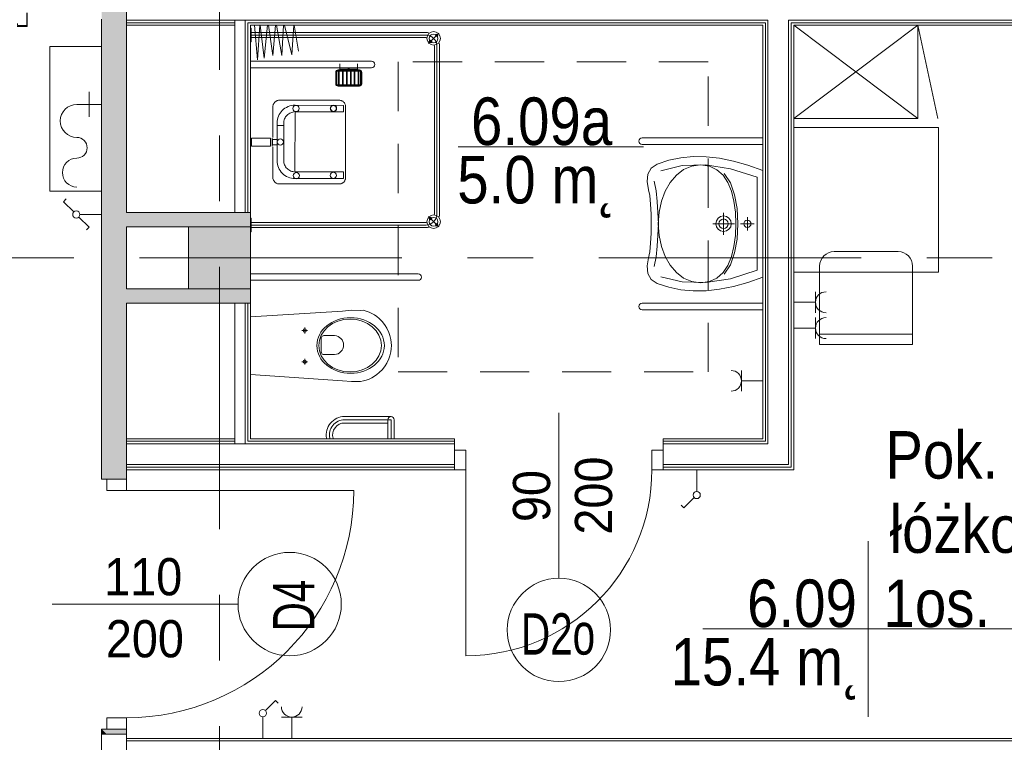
# Model space of a CAD drawing. Header units: centimetres. Extents: x -2424 to 1783, y 5 to 2907.
# Tile 52 of 94: x 491 to 967, y 654 to 1004. Entities that reach past the tile are written whole.
import ezdxf

# ---------------------------------------------------------------- set-up
doc = ezdxf.new("R2010")
doc.units = ezdxf.units.CM
doc.linetypes.add('Oś', pattern=[222.25, 127, -31.75, 31.75, -31.75])
doc.linetypes.add('Ponad', pattern=[39.688, 23.813, -15.875])
for name, color, linetype, lineweight in [('A-ANNO-NOTE', 131, 'Continuous', 9), ('A-AREA-IDEN', 2, 'Continuous', 13), ('A-DETL-GENF', 92, 'Continuous', 13), ('A-DETL-MEDM', 33, 'Continuous', 13), ('A-DOOR', 31, 'Continuous', 13), ('A-FLOR-OVHD', 1, 'Ponad', 9), ('A-WALL', 113, 'Continuous', 13), ('A-WALL-FNSH', 113, 'Continuous', 13), ('E-ELEC-EQPM', 71, 'Continuous', 9), ('I-FURN', 30, 'Continuous', 9), ('P-SANR-FIXT', 6, 'Continuous', 9), ('S-COLS', 52, 'Continuous', 13), ('S-GRID', 1, 'Continuous', 13)]:
    doc.layers.add(name, color=color, linetype=linetype, lineweight=lineweight)
doc.layers.add('A-WALL-PATT', color=111, linetype='Continuous', lineweight=13, plot=False)
doc.styles.add('Arial', font='arial.ttf', dxfattribs={"width": 0.9, "height": 18})
doc.styles.add('Arial_1', font='arial.ttf', dxfattribs={"width": 0.7, "height": 20})
doc.styles.add('Arial_10', font='arial.ttf', dxfattribs={"width": 0.85, "height": 23})

msp = doc.modelspace()

# ---------------------------------------------------------------- hatches: boundary and pattern name
at = {"layer": 'S-COLS', "lineweight": 9}
msp.add_hatch(color=251, dxfattribs=at).paths.add_polyline_path([(602.38, 873.33), (602.38, 903.33), (572.38, 903.33), (572.38, 873.33)], flags=0)

# ---------------------------------------------------------------- linework, layer by layer
at = {"layer": 'A-ANNO-NOTE', "color": 251, "lineweight": 9}
for p, q in [((751.68, 813.33), (751.68, 733.33)), ((751.68, 813.33), (751.68, 733.33)), ((506.38, 720.83), (596.38, 720.83)), ((506.38, 720.83), (596.38, 720.83))]:
    msp.add_line(p, q, dxfattribs=at)
for centre in [(621.38, 720.83), (751.68, 708.33)]:
    msp.add_circle(centre, 25, dxfattribs=at)
at = {"layer": 'A-AREA-IDEN', "color": 251, "lineweight": 9}
for p, q in [((792.66, 942.03), (702.91, 942.03)), ((901.33, 751.33), (901.33, 708.83)), ((911.09, 708.83), (821.33, 708.83)), ((821.33, 708.83), (991.33, 708.83)), ((901.33, 708.83), (901.33, 666.33))]:
    msp.add_line(p, q, dxfattribs=at)
at = {"layer": 'A-DETL-GENF', "color": 251, "lineweight": 9}
for p, q in [((494.17, 1001.23), (494.17, 1006.84)), ((494.38, 1001.18), (494.38, 1006.84)), ((494.38, 1000.33), (494.38, 1001.71)), ((489.53, 1000.18), (494.23, 1000.18)), ((706.68, 795.33), (701.18, 795.33)), ((701.18, 795.33), (701.18, 785.83)), ((706.68, 785.83), (706.68, 795.33)), ((802.18, 795.33), (796.68, 795.33)), ((796.68, 795.33), (796.68, 785.83)), ((802.18, 785.83), (802.18, 795.33)), ((701.18, 785.83), (706.68, 785.83)), ((796.68, 785.83), (802.18, 785.83)), ((532.88, 781.33), (542.38, 781.33)), ((532.88, 775.83), (532.88, 781.33)), ((542.38, 781.33), (542.38, 775.83)), ((542.38, 775.83), (532.88, 775.83)), ((532.88, 665.83), (542.38, 665.83)), ((532.88, 660.33), (532.88, 665.83)), ((542.38, 665.83), (542.38, 660.33)), ((542.38, 660.33), (532.88, 660.33))]:
    msp.add_line(p, q, dxfattribs=at)
at = {"layer": 'A-DETL-GENF', "color": 251, "lineweight": 9, "flags": 128}
msp.add_lwpolyline([(489.59, 1001.71), (489.59, 1000.76), (494.17, 1000.76), (494.17, 1001.71)], dxfattribs=at)
at = {"layer": 'A-DETL-GENF', "color": 251, "lineweight": 9}
msp.add_arc((494.23, 1000.33), 0.15, 270, 0, dxfattribs=at)
at = {"layer": 'A-DETL-MEDM', "color": 251, "lineweight": 9}
for p, q in [((701.18, 785.83), (701.18, 795.33)), ((701.18, 795.33), (706.68, 795.33)), ((706.68, 795.33), (706.68, 785.83)), ((796.68, 795.33), (796.68, 785.83)), ((802.18, 795.33), (796.68, 795.33)), ((802.18, 785.83), (802.18, 795.33)), ((706.68, 785.83), (701.18, 785.83)), ((796.68, 785.83), (802.18, 785.83)), ((542.38, 781.33), (532.88, 781.33)), ((532.88, 781.33), (532.88, 775.83)), ((542.38, 775.83), (542.38, 781.33)), ((532.88, 775.83), (542.38, 775.83)), ((532.88, 665.83), (542.38, 665.83)), ((532.88, 660.33), (532.88, 665.83)), ((542.38, 665.83), (542.38, 660.33)), ((542.38, 660.33), (532.88, 660.33))]:
    msp.add_line(p, q, dxfattribs=at)
at = {"layer": 'A-DOOR', "color": 251, "lineweight": 9}
for p, q in [((706.68, 785.83), (706.68, 695.83)), ((542.38, 775.83), (652.38, 775.83))]:
    msp.add_line(p, q, dxfattribs=at)
for centre, radius in [((706.68, 785.83), 90), ((542.38, 775.83), 110)]:
    msp.add_arc(centre, radius, 270, 0, dxfattribs=at)
at = {"layer": 'A-FLOR-OVHD', "color": 251, "lineweight": 9}
for p, q in [((823.87, 983.15), (673.87, 983.15)), ((673.87, 983.15), (673.87, 833.15)), ((823.87, 833.15), (823.87, 983.15)), ((673.87, 833.15), (823.87, 833.15))]:
    msp.add_line(p, q, dxfattribs=at)
at = {"layer": 'A-WALL', "color": 251, "lineweight": 9}
for p, q in [((542.38, 1013.33), (542.38, 1003.33)), ((530.38, 1003.78), (530.38, 781.33)), ((542.38, 1003.33), (542.38, 1000.83)), ((542.38, 1003.33), (594.88, 1003.33)), ((542.38, 1002.08), (594.88, 1002.08)), ((542.38, 910.33), (542.38, 1000.83)), ((594.88, 1003.33), (599.88, 1003.33)), ((594.88, 1003.33), (594.88, 910.33)), ((599.88, 1003.33), (852.88, 1003.33)), ((599.88, 910.33), (599.88, 1003.33)), ((601.13, 1002.08), (851.63, 1002.08)), ((601.13, 910.33), (601.13, 1002.08)), ((851.63, 1002.08), (851.63, 799.58)), ((852.88, 1003.33), (852.88, 798.33)), ((862.88, 1003.33), (862.88, 788.33)), ((862.88, 1003.33), (1203.38, 1003.33)), ((864.13, 1002.08), (864.13, 787.08)), ((864.13, 1002.08), (1203.38, 1002.08)), ((594.88, 910.33), (542.38, 910.33)), ((594.88, 910.33), (599.88, 910.33)), ((602.38, 903.33), (602.38, 910.33)), ((542.38, 873.33), (542.38, 903.33)), ((542.38, 903.33), (572.38, 903.33)), ((572.38, 873.33), (542.38, 873.33)), ((602.38, 866.33), (602.38, 873.33)), ((542.38, 781.33), (542.38, 866.33)), ((542.38, 866.33), (594.88, 866.33)), ((599.88, 866.33), (594.88, 866.33)), ((594.88, 866.33), (594.88, 798.33)), ((599.88, 866.33), (599.88, 798.33)), ((601.13, 866.33), (601.13, 799.58)), ((542.38, 799.58), (594.88, 799.58)), ((542.38, 798.33), (542.38, 788.33)), ((542.38, 798.33), (594.88, 798.33)), ((594.88, 798.33), (599.88, 798.33)), ((599.88, 798.33), (701.18, 798.33)), ((601.13, 799.58), (701.18, 799.58)), ((701.18, 795.33), (701.18, 798.33)), ((802.18, 799.58), (851.63, 799.58)), ((802.18, 798.33), (802.18, 795.33)), ((802.18, 798.33), (852.88, 798.33)), ((542.38, 788.33), (701.18, 788.33)), ((542.38, 787.08), (701.18, 787.08)), ((802.18, 788.33), (862.88, 788.33)), ((802.18, 787.08), (864.13, 787.08)), ((530.38, 781.33), (532.88, 781.33)), ((532.88, 660.33), (530.38, 660.33)), ((530.38, 660.33), (530.38, 657.83)), ((530.38, 657.83), (542.38, 657.83)), ((530.38, 657.83), (530.38, 566.83)), ((542.38, 657.83), (542.38, 660.33)), ((542.38, 566.83), (542.38, 657.83)), ((1203.38, 654.58), (542.38, 654.58))]:
    msp.add_line(p, q, dxfattribs=at)
at = {"layer": 'A-WALL-FNSH', "color": 251, "lineweight": 9}
for p, q in [((542.38, 1000.83), (594.88, 1000.83)), ((602.38, 1000.83), (850.38, 1000.83)), ((602.38, 910.33), (602.38, 1000.83)), ((850.38, 1000.83), (850.38, 800.83)), ((865.38, 785.83), (865.38, 1000.83)), ((865.38, 1000.83), (1203.38, 1000.83)), ((599.88, 910.33), (602.38, 910.33)), ((602.38, 866.33), (599.88, 866.33)), ((602.38, 800.83), (602.38, 866.33)), ((594.88, 800.83), (542.38, 800.83)), ((701.18, 800.83), (602.38, 800.83)), ((701.18, 798.33), (701.18, 800.83)), ((850.38, 800.83), (802.18, 800.83)), ((802.18, 800.83), (802.18, 798.33)), ((542.38, 785.83), (701.18, 785.83)), ((802.18, 785.83), (865.38, 785.83)), ((1203.38, 655.83), (542.38, 655.83))]:
    msp.add_line(p, q, dxfattribs=at)
at = {"layer": 'A-WALL-PATT', "color": 251, "linetype": 'Continuous', "lineweight": 9, "extrusion": (0, 0, -1)}
for points in [[(-532.88, 781.33), (-530.38, 1102.83), (-530.38, 781.33)], [(-530.38, 1102.83), (-532.88, 781.33), (-542.38, 1102.83)], [(-542.38, 1102.83), (-532.88, 781.33), (-542.38, 781.33)], [(-572.38, 903.33), (-542.38, 910.33), (-542.38, 903.33)], [(-542.38, 910.33), (-572.38, 903.33), (-602.38, 910.33)], [(-602.38, 910.33), (-572.38, 903.33), (-602.38, 903.33)], [(-572.38, 866.33), (-542.38, 873.33), (-542.38, 866.33)], [(-542.38, 873.33), (-572.38, 866.33), (-602.38, 873.33)], [(-602.38, 873.33), (-572.38, 866.33), (-602.38, 866.33)], [(-532.88, 657.83), (-530.38, 660.33), (-530.38, 657.83)], [(-530.38, 660.33), (-532.88, 657.83), (-542.38, 660.33)], [(-542.38, 660.33), (-532.88, 657.83), (-542.38, 657.83)]]:
    msp.add_solid(points, dxfattribs=at)
at = {"layer": 'E-ELEC-EQPM', "color": 251, "lineweight": 9}
for p, q in [((511.95, 915.51), (513.26, 916.82)), ((516.89, 910.56), (511.95, 915.51)), ((519.36, 908.09), (524.31, 903.15)), ((519.88, 909.33), (530.38, 909.33)), ((524.31, 903.15), (523, 901.83)), ((875.88, 871.91), (875.88, 861.75)), ((875.88, 866.83), (865.38, 866.83)), ((875.88, 859.41), (875.88, 849.25)), ((875.88, 854.33), (865.38, 854.33)), ((840.04, 833.83), (840.04, 823.83)), ((840.04, 828.83), (850.38, 828.83)), ((818.38, 775.33), (818.38, 785.83)), ((817.14, 772.34), (812.2, 767.4)), ((812.2, 767.4), (810.89, 768.71)), ((609.61, 669.31), (614.56, 674.25)), ((614.56, 674.25), (615.87, 672.94)), ((608.38, 666.33), (608.38, 655.83)), ((627.38, 666.16), (617.38, 666.16)), ((622.38, 666.16), (622.38, 655.83))]:
    msp.add_line(p, q, dxfattribs=at)
for centre in [(518.13, 909.33), (818.38, 773.58), (608.38, 668.07)]:
    msp.add_circle(centre, 1.75, dxfattribs=at)
for centre, radius, start, end in [((880.96, 866.83), 5.08, 90, 270), ((880.96, 854.33), 5.08, 90, 270), ((835.04, 828.83), 5, 270, 90), ((622.38, 671.16), 5, 180, 0)]:
    msp.add_arc(centre, radius, start, end, dxfattribs=at)
at = {"layer": 'I-FURN', "color": 251, "lineweight": 9}
for p, q in [((865.38, 955.83), (925.38, 1000.83)), ((925.38, 955.83), (865.38, 1000.83)), ((925.38, 1000.83), (935.09, 955.83)), ((925.38, 1000.83), (925.38, 955.83)), ((925.38, 955.83), (865.38, 955.83)), ((865.38, 951.33), (935.38, 951.33)), ((935.38, 951.33), (935.38, 881.33)), ((884.88, 891.33), (915.88, 891.33)), ((877.88, 846.33), (877.88, 884.33)), ((922.88, 884.33), (922.88, 846.33)), ((935.38, 881.33), (865.38, 881.33)), ((922.88, 851.33), (877.88, 851.33)), ((922.88, 846.33), (877.88, 846.33))]:
    msp.add_line(p, q, dxfattribs=at)
for centre, start, end in [((884.88, 884.33), 90, 180), ((915.88, 884.33), 0, 90)]:
    msp.add_arc(centre, 7, start, end, dxfattribs=at)
at = {"layer": 'P-SANR-FIXT', "color": 251, "lineweight": 9}
for p, q in [((604.3, 1000.84), (605.77, 984.2)), ((605.77, 984.2), (606.97, 1000.85)), ((607.16, 1000.83), (609.09, 984.96)), ((609.09, 984.96), (610.7, 1000.83)), ((611.12, 1000.83), (613.18, 986.24)), ((613.18, 986.24), (614.5, 1000.83)), ((615.09, 1000.83), (617.52, 986.24)), ((617.52, 986.24), (618.45, 1000.83)), ((618.9, 1000.83), (622.37, 986.5)), ((622.37, 986.5), (623.33, 1000.83)), ((623.56, 1000.83), (625.69, 988.28)), ((602.68, 999.38), (602.38, 999.38)), ((602.38, 996.13), (687.18, 996.13)), ((602.68, 992.88), (602.68, 999.38)), ((602.68, 997.38), (687.18, 997.38)), ((688.63, 992.08), (693.51, 996.96)), ((602.38, 992.88), (602.68, 992.88)), ((602.68, 994.88), (687.18, 994.88)), ((505.38, 990.58), (505.38, 920.58)), ((530.38, 990.58), (505.38, 990.58)), ((505.38, 990.58), (530.38, 990.58)), ((505.38, 920.58), (505.38, 990.58)), ((691.43, 909.72), (691.43, 990.63)), ((692.68, 990.63), (692.68, 909.72)), ((693.93, 909.72), (693.93, 990.63)), ((602.58, 983.43), (660.98, 983.43)), ((645.73, 979.24), (645.73, 982.24)), ((654.23, 979.24), (654.23, 982.24)), ((660.98, 980.23), (602.58, 980.23)), ((643.68, 978.14), (643.68, 972.54)), ((643.98, 978.14), (643.98, 972.54)), ((644.28, 978.14), (644.28, 972.54)), ((655.18, 979.24), (644.78, 979.24)), ((655.18, 978.94), (644.78, 978.94)), ((655.18, 978.64), (644.78, 978.64)), ((645.08, 978.64), (645.08, 972.04)), ((645.38, 978.64), (645.38, 972.04)), ((654.23, 979.64), (645.73, 979.64)), ((654.23, 979.44), (645.73, 979.44)), ((646.98, 978.64), (646.98, 972.04)), ((647.28, 978.64), (647.28, 972.04)), ((648.88, 978.64), (648.88, 972.04)), ((649.18, 978.64), (649.18, 972.04)), ((650.78, 978.64), (650.78, 972.04)), ((651.08, 978.64), (651.08, 972.04)), ((652.68, 978.64), (652.68, 972.04)), ((652.98, 978.64), (652.98, 972.04)), ((654.58, 978.64), (654.58, 972.04)), ((654.88, 978.64), (654.88, 972.04)), ((655.68, 972.54), (655.68, 978.14)), ((655.98, 972.54), (655.98, 978.14)), ((656.28, 972.54), (656.28, 978.14)), ((524.38, 962.58), (524.38, 968.58)), ((644.78, 972.04), (655.18, 972.04)), ((644.78, 971.74), (655.18, 971.74)), ((644.78, 971.44), (655.18, 971.44)), ((613.4, 962.48), (613.51, 962.74)), ((613.51, 962.74), (613.65, 963)), ((613.65, 963), (613.81, 963.24)), ((613.81, 963.24), (613.99, 963.46)), ((613.99, 963.46), (614.18, 963.68)), ((614.18, 963.68), (614.4, 963.87)), ((614.4, 963.87), (614.63, 964.05)), ((614.63, 964.05), (614.87, 964.21)), ((614.87, 964.21), (615.13, 964.34)), ((615.13, 964.34), (615.39, 964.44)), ((615.39, 964.44), (615.65, 964.52)), ((615.65, 964.52), (615.93, 964.57)), ((615.93, 964.57), (645.46, 964.57)), ((645.46, 964.57), (645.74, 964.57)), ((645.74, 964.57), (646.02, 964.52)), ((646.02, 964.52), (646.29, 964.45)), ((646.29, 964.45), (646.55, 964.35)), ((646.55, 964.35), (646.81, 964.22)), ((646.81, 964.22), (647.05, 964.07)), ((647.05, 964.07), (647.28, 963.9)), ((647.28, 963.9), (647.49, 963.71)), ((647.49, 963.71), (647.69, 963.5)), ((647.69, 963.5), (647.86, 963.27)), ((647.86, 963.27), (648.02, 963.03)), ((648.02, 963.03), (648.15, 962.78)), ((648.15, 962.78), (648.26, 962.51)), ((530.38, 962.58), (518.38, 962.58)), ((524.38, 962.58), (524.38, 956.58)), ((613.25, 961.67), (613.27, 961.94)), ((613.25, 946.51), (613.25, 961.67)), ((613.27, 961.94), (613.32, 962.22)), ((613.32, 962.22), (613.4, 962.48)), ((616.76, 958.35), (616.32, 957.64)), ((617.26, 959.02), (616.76, 958.35)), ((617.82, 959.64), (617.26, 959.02)), ((618.44, 960.2), (617.82, 959.64)), ((619.11, 960.71), (618.44, 960.2)), ((619.83, 961.14), (619.11, 960.71)), ((620.59, 961.51), (619.83, 961.14)), ((620.51, 957.7), (620.94, 958.02)), ((621.39, 961.8), (620.59, 961.51)), ((620.94, 958.02), (621.4, 958.3)), ((622.22, 962.02), (621.39, 961.8)), ((621.4, 958.3), (621.88, 958.53)), ((621.88, 958.53), (622.39, 958.72)), ((623.09, 962.15), (622.22, 962.02)), ((622.39, 958.72), (622.92, 958.86)), ((622.92, 958.86), (623.47, 958.94)), ((623.97, 962.19), (623.09, 962.15)), ((623.81, 929.9), (624, 958.97)), ((647.4, 962.12), (623.97, 962.19)), ((624, 958.97), (647.4, 958.97)), ((641.06, 960.6), (641.07, 960.75)), ((641.07, 960.75), (641.09, 960.9)), ((641.09, 960.31), (641.07, 960.45)), ((641.09, 960.9), (641.12, 961.04)), ((641.12, 960.17), (641.09, 960.31)), ((641.12, 961.04), (641.17, 961.17)), ((641.17, 960.03), (641.12, 960.17)), ((641.17, 961.17), (641.23, 961.3)), ((641.23, 959.91), (641.17, 960.03)), ((641.23, 961.3), (641.31, 961.42)), ((641.31, 959.79), (641.23, 959.91)), ((641.31, 961.42), (641.39, 961.53)), ((641.39, 959.67), (641.31, 959.79)), ((641.39, 961.53), (641.49, 961.64)), ((641.49, 959.57), (641.39, 959.67)), ((641.49, 961.64), (641.59, 961.73)), ((641.59, 959.47), (641.49, 959.57)), ((641.59, 961.73), (641.7, 961.82)), ((641.7, 959.39), (641.59, 959.47)), ((641.7, 961.82), (641.82, 961.89)), ((641.82, 959.32), (641.7, 959.39)), ((641.82, 961.89), (641.95, 961.95)), ((641.95, 959.25), (641.82, 959.32)), ((641.95, 961.95), (642.09, 962)), ((642.09, 959.21), (641.95, 959.25)), ((642.09, 962), (642.23, 962.04)), ((642.23, 959.17), (642.09, 959.21)), ((642.23, 962.04), (642.37, 962.06)), ((642.37, 959.15), (642.23, 959.17)), ((642.37, 962.06), (642.52, 962.07)), ((642.52, 959.14), (642.37, 959.15)), ((642.52, 962.07), (642.67, 962.06)), ((642.67, 959.15), (642.52, 959.14)), ((642.67, 962.06), (642.82, 962.04)), ((642.82, 959.17), (642.67, 959.15)), ((642.82, 962.04), (642.96, 962)), ((642.96, 959.21), (642.82, 959.17)), ((642.96, 962), (643.09, 961.95)), ((643.09, 959.25), (642.96, 959.21)), ((643.09, 961.95), (643.22, 961.89)), ((643.22, 959.32), (643.09, 959.25)), ((643.22, 961.89), (643.34, 961.82)), ((643.34, 959.39), (643.22, 959.32)), ((643.34, 961.82), (643.45, 961.73)), ((643.45, 959.47), (643.34, 959.39)), ((643.45, 961.73), (643.56, 961.64)), ((643.56, 959.57), (643.45, 959.47)), ((643.56, 961.64), (643.65, 961.53)), ((643.65, 959.67), (643.56, 959.57)), ((643.65, 961.53), (643.74, 961.42)), ((643.74, 959.79), (643.65, 959.67)), ((643.74, 961.42), (643.81, 961.3)), ((643.81, 959.91), (643.74, 959.79)), ((643.81, 961.3), (643.87, 961.17)), ((643.87, 960.03), (643.81, 959.91)), ((643.87, 961.17), (643.92, 961.04)), ((643.92, 960.17), (643.87, 960.03)), ((643.92, 961.04), (643.96, 960.9)), ((643.96, 960.31), (643.92, 960.17)), ((643.96, 960.9), (643.98, 960.75)), ((643.98, 960.45), (643.96, 960.31)), ((643.98, 960.75), (643.99, 960.6)), ((643.99, 960.6), (643.98, 960.45)), ((647.4, 958.97), (647.4, 962.12)), ((648.26, 962.51), (648.33, 962.24)), ((648.33, 962.24), (648.38, 961.96)), ((648.38, 961.96), (648.38, 927)), ((615.32, 954.38), (615.27, 952.42)), ((615.45, 955.24), (615.32, 954.38)), ((615.66, 956.08), (615.45, 955.24)), ((615.96, 956.88), (615.66, 956.08)), ((616.32, 957.64), (615.96, 956.88)), ((618.49, 953.42), (618.52, 953.99)), ((618.49, 952.42), (618.49, 953.42)), ((618.52, 953.99), (618.6, 954.54)), ((618.6, 954.54), (618.74, 955.07)), ((618.74, 955.07), (618.93, 955.58)), ((618.93, 955.58), (619.16, 956.06)), ((619.16, 956.06), (619.44, 956.52)), ((619.44, 956.52), (619.76, 956.95)), ((619.76, 956.95), (620.12, 957.34)), ((620.12, 957.34), (620.51, 957.7)), ((615.32, 934.49), (615.27, 953.05)), ((615.27, 952.42), (618.49, 952.42)), ((618.49, 953.05), (618.49, 935.45)), ((602.89, 942.38), (602.89, 946.29)), ((602.89, 946.29), (612.17, 946.29)), ((612.17, 946.29), (612.17, 942.38)), ((612.92, 942.39), (612.89, 946.28)), ((613.05, 943.03), (613.05, 945.64)), ((613.05, 945.64), (615.32, 945.64)), ((615.32, 945.64), (615.32, 943.03)), ((850.38, 946.43), (791.98, 946.43)), ((602.89, 942.38), (612.17, 942.38)), ((615.32, 943.03), (613.05, 943.03)), ((613.25, 926.69), (613.25, 942.1)), ((791.98, 943.23), (850.38, 943.23)), ((615.45, 933.63), (615.32, 934.49)), ((618.49, 935.45), (618.52, 934.89)), ((618.52, 934.89), (618.6, 934.34)), ((618.6, 934.34), (618.74, 933.81)), ((804.87, 935.55), (799.26, 933.71)), ((810.69, 936.74), (804.87, 935.55)), ((816.73, 937.3), (810.69, 936.74)), ((823, 937.22), (816.73, 937.3)), ((829.49, 936.51), (823, 937.22)), ((836.21, 935.17), (829.49, 936.51)), ((843.17, 933.21), (836.21, 935.17)), ((615.66, 932.8), (615.45, 933.63)), ((615.96, 932), (615.66, 932.8)), ((616.32, 931.24), (615.96, 932)), ((616.76, 930.52), (616.32, 931.24)), ((617.26, 929.85), (616.76, 930.52)), ((617.82, 929.23), (617.26, 929.85)), ((618.74, 933.81), (618.93, 933.3)), ((618.93, 933.3), (619.16, 932.81)), ((619.16, 932.81), (619.44, 932.36)), ((619.44, 932.36), (619.76, 931.93)), ((619.76, 931.93), (620.12, 931.54)), ((620.12, 931.54), (620.51, 931.18)), ((620.51, 931.18), (620.94, 930.86)), ((620.94, 930.86), (621.4, 930.58)), ((621.4, 930.58), (621.88, 930.35)), ((621.88, 930.35), (622.39, 930.16)), ((622.39, 930.16), (622.92, 930.03)), ((622.92, 930.03), (623.47, 929.94)), ((647.4, 929.9), (623.81, 929.9)), ((647.4, 929.9), (647.4, 926.76)), ((796.41, 931.75), (794.79, 928.82)), ((799.26, 933.71), (796.41, 931.75)), ((811.39, 932.96), (801.09, 930.5)), ((812.05, 931.01), (808.57, 928.36)), ((822.64, 933.28), (811.39, 932.96)), ((815.96, 932.69), (812.05, 931.01)), ((820.24, 933.27), (815.96, 932.69)), ((824.54, 932.68), (820.24, 933.27)), ((834.73, 931.41), (822.64, 933.28)), ((828.16, 930.99), (824.54, 932.68)), ((831.11, 928.33), (828.16, 930.99)), ((847.58, 927.33), (834.73, 931.41)), ((850.38, 930.63), (843.17, 933.21)), ((613.41, 926.21), (613.25, 926.69)), ((613.32, 926.47), (613.27, 926.72)), ((613.52, 925.95), (613.41, 926.21)), ((613.65, 925.7), (613.52, 925.95)), ((613.81, 925.46), (613.65, 925.7)), ((614, 925.23), (613.81, 925.46)), ((614.2, 925.02), (614, 925.23)), ((614.42, 924.81), (614.2, 925.02)), ((614.65, 924.63), (614.42, 924.81)), ((614.9, 924.47), (614.65, 924.63)), ((618.44, 928.67), (617.82, 929.23)), ((619.11, 928.17), (618.44, 928.67)), ((619.83, 927.73), (619.11, 928.17)), ((620.59, 927.36), (619.83, 927.73)), ((621.39, 927.07), (620.59, 927.36)), ((622.22, 926.86), (621.39, 927.07)), ((623.09, 926.73), (622.22, 926.86)), ((623.97, 926.68), (623.09, 926.73)), ((624, 926.76), (647.4, 926.76)), ((647.08, 924.6), (646.84, 924.45)), ((647.31, 924.78), (647.08, 924.6)), ((647.52, 924.97), (647.31, 924.78)), ((647.71, 925.18), (647.52, 924.97)), ((647.88, 925.41), (647.71, 925.18)), ((648.03, 925.65), (647.88, 925.41)), ((648.16, 925.91), (648.03, 925.65)), ((648.26, 926.17), (648.16, 925.91)), ((648.34, 926.44), (648.26, 926.17)), ((648.38, 926.72), (648.34, 926.44)), ((648.38, 927), (648.38, 926.72)), ((794.79, 928.82), (794.37, 925.22)), ((794.37, 925.22), (795.1, 921.29)), ((798.74, 920.73), (797.87, 925.44)), ((805.58, 924.86), (803.15, 920.64)), ((808.57, 928.36), (805.58, 924.86)), ((833.45, 924.82), (831.11, 928.33)), ((831.64, 929.08), (834.66, 924.58)), ((835.21, 920.58), (833.45, 924.82)), ((834.66, 924.58), (836.75, 918.83)), ((847.58, 904.83), (847.58, 927.33)), ((505.38, 920.58), (530.38, 920.58)), ((530.38, 920.58), (505.38, 920.58)), ((615.15, 924.33), (614.9, 924.47)), ((615.42, 924.22), (615.15, 924.33)), ((615.68, 924.14), (615.42, 924.22)), ((615.96, 924.09), (615.68, 924.14)), ((616.23, 924.09), (615.96, 924.09)), ((645.76, 924.09), (616.23, 924.09)), ((646.04, 924.14), (645.76, 924.09)), ((646.32, 924.21), (646.04, 924.14)), ((646.59, 924.32), (646.32, 924.21)), ((646.84, 924.45), (646.59, 924.32)), ((795.1, 921.29), (795.65, 918.47)), ((799.3, 915.65), (798.74, 920.73)), ((803.15, 920.64), (801.34, 915.81)), ((836.42, 915.75), (835.21, 920.58)), ((795.65, 918.47), (796.08, 914.24)), ((799.64, 910.31), (799.3, 915.65)), ((801.34, 915.81), (800.21, 910.51)), ((837.12, 910.43), (836.42, 915.75)), ((836.75, 918.83), (837.95, 912.13)), ((796.08, 914.24), (796.34, 909.43)), ((799.85, 904.81), (799.64, 910.31)), ((800.21, 910.51), (799.81, 904.84)), ((837.34, 904.76), (837.12, 910.43)), ((837.95, 912.13), (838.34, 904.76)), ((602.68, 907.47), (602.38, 907.47)), ((602.68, 900.97), (602.68, 907.47)), ((602.68, 905.47), (687.18, 905.47)), ((688.63, 908.27), (693.51, 903.39)), ((796.34, 909.43), (796.37, 904.83)), ((827.61, 904.83), (827.91, 906.28)), ((827.91, 906.28), (828.71, 907.48)), ((828.71, 907.48), (829.91, 908.28)), ((829.06, 904.83), (829.24, 905.72)), ((829.24, 905.72), (829.74, 906.45)), ((829.74, 906.45), (830.47, 906.95)), ((829.91, 908.28), (831.36, 908.58)), ((830.47, 906.95), (831.36, 907.13)), ((831.36, 899.48), (831.36, 910.17)), ((831.36, 908.58), (832.82, 908.28)), ((831.36, 907.13), (832.26, 906.95)), ((832.26, 906.95), (832.99, 906.45)), ((832.82, 908.28), (834.01, 907.48)), ((832.99, 906.45), (833.48, 905.72)), ((833.48, 905.72), (833.66, 904.83)), ((834.01, 907.48), (834.82, 906.28)), ((834.82, 906.28), (835.11, 904.83)), ((841.15, 904.83), (841.29, 905.51)), ((841.29, 905.51), (841.66, 906.06)), ((841.66, 906.06), (842.22, 906.44)), ((842.22, 906.44), (842.9, 906.58)), ((842.9, 908.08), (842.9, 901.57)), ((842.9, 906.58), (843.58, 906.44)), ((843.58, 906.44), (844.14, 906.06)), ((844.14, 906.06), (844.51, 905.51)), ((844.51, 905.51), (844.65, 904.83)), ((602.38, 904.22), (687.38, 904.22)), ((602.38, 900.97), (602.68, 900.97)), ((602.68, 902.97), (687.18, 902.97)), ((796.37, 904.83), (796.34, 900.23)), ((799.64, 899.31), (799.85, 904.81)), ((799.81, 904.84), (800.21, 899.17)), ((826.11, 904.83), (836.61, 904.83)), ((827.91, 903.37), (827.61, 904.83)), ((828.71, 902.18), (827.91, 903.37)), ((829.91, 901.37), (828.71, 902.18)), ((829.24, 903.93), (829.06, 904.83)), ((829.74, 903.2), (829.24, 903.93)), ((830.47, 902.71), (829.74, 903.2)), ((831.36, 901.07), (829.91, 901.37)), ((831.36, 902.52), (830.47, 902.71)), ((832.26, 902.71), (831.36, 902.52)), ((832.82, 901.37), (831.36, 901.07)), ((832.99, 903.2), (832.26, 902.71)), ((834.01, 902.18), (832.82, 901.37)), ((833.48, 903.93), (832.99, 903.2)), ((833.66, 904.83), (833.48, 903.93)), ((834.82, 903.37), (834.01, 902.18)), ((835.11, 904.83), (834.82, 903.37)), ((837.12, 899.09), (837.34, 904.76)), ((838.34, 904.76), (837.95, 897.38)), ((839.65, 904.83), (846.15, 904.83)), ((841.29, 904.15), (841.15, 904.83)), ((841.66, 903.59), (841.29, 904.15)), ((842.22, 903.21), (841.66, 903.59)), ((842.9, 903.07), (842.22, 903.21)), ((843.58, 903.21), (842.9, 903.07)), ((844.14, 903.59), (843.58, 903.21)), ((844.51, 904.15), (844.14, 903.59)), ((844.65, 904.83), (844.51, 904.15)), ((847.58, 882.32), (847.58, 904.83)), ((796.34, 900.23), (796.08, 895.41)), ((799.3, 893.97), (799.64, 899.31)), ((800.21, 899.17), (801.34, 893.84)), ((836.42, 893.77), (837.12, 899.09)), ((837.95, 897.38), (836.75, 890.69)), ((795.65, 891.18), (795.1, 888.36)), ((796.08, 895.41), (795.65, 891.18)), ((798.74, 888.89), (799.3, 893.97)), ((801.34, 893.84), (803.15, 888.99)), ((835.21, 888.94), (836.42, 893.77)), ((795.1, 888.36), (794.37, 884.43)), ((797.87, 884.18), (798.74, 888.89)), ((803.15, 888.99), (805.58, 884.74)), ((833.45, 884.7), (835.21, 888.94)), ((836.75, 890.69), (834.66, 884.94)), ((794.37, 884.43), (794.79, 880.83)), ((805.58, 884.74), (808.57, 881.21)), ((831.11, 881.19), (833.45, 884.7)), ((834.66, 884.94), (831.64, 880.44)), ((834.73, 878.24), (847.58, 882.32)), ((683.57, 880.58), (602.38, 880.58)), ((683.57, 877.46), (602.38, 877.46)), ((794.79, 880.83), (796.41, 877.9)), ((796.41, 877.9), (799.26, 875.94)), ((801.09, 879.15), (811.39, 876.69)), ((808.57, 881.21), (812.05, 878.54)), ((812.05, 878.54), (815.96, 876.84)), ((815.96, 876.84), (820.24, 876.25)), ((820.24, 876.25), (824.54, 876.84)), ((822.64, 876.37), (834.73, 878.24)), ((824.54, 876.84), (828.16, 878.52)), ((828.16, 878.52), (831.11, 881.19)), ((843.17, 876.44), (850.38, 879.02)), ((799.26, 875.94), (804.87, 874.1)), ((804.87, 874.1), (810.69, 872.91)), ((810.69, 872.91), (816.73, 872.35)), ((811.39, 876.69), (822.64, 876.37)), ((816.73, 872.35), (823, 872.43)), ((823, 872.43), (829.49, 873.14)), ((829.49, 873.14), (836.21, 874.48)), ((836.21, 874.48), (843.17, 876.44)), ((646.94, 862.59), (602.38, 859.77)), ((651.26, 862.95), (646.94, 862.59)), ((655.7, 862.9), (651.26, 862.95)), ((657.06, 862.94), (655.7, 862.9)), ((658.47, 862.56), (657.06, 862.94)), ((659.84, 862.06), (658.47, 862.56)), ((791.98, 866.43), (850.38, 866.43)), ((791.98, 863.23), (850.38, 863.23)), ((661.16, 861.44), (659.84, 862.06)), ((662.43, 860.71), (661.16, 861.44)), ((663.63, 859.88), (662.43, 860.71)), ((664.77, 858.95), (663.63, 859.88)), ((666.33, 857.35), (664.77, 858.95)), ((627.28, 853.17), (630.07, 853.17)), ((628.69, 851.8), (628.69, 854.62)), ((667.64, 855.62), (666.33, 857.35)), ((668.41, 854.36), (667.64, 855.62)), ((669.43, 852.24), (668.41, 854.36)), ((636.71, 849.77), (636.71, 842.46)), ((643.1, 850.69), (637.98, 850.69)), ((669.89, 850.81), (669.43, 852.24)), ((670.36, 848.81), (669.89, 850.81)), ((670.55, 847.35), (670.36, 848.81)), ((670.36, 842.93), (670.55, 844.39)), ((670.62, 845.87), (670.55, 847.35)), ((670.55, 844.39), (670.62, 845.87)), ((628.69, 836.68), (628.69, 839.51)), ((637.98, 841.54), (643.1, 841.54)), ((668.41, 837.38), (669.43, 839.49)), ((669.43, 839.49), (669.89, 840.93)), ((669.89, 840.93), (670.36, 842.93)), ((627.28, 838.06), (630.07, 838.06)), ((664.77, 832.79), (666.33, 834.39)), ((666.33, 834.39), (667.64, 836.12)), ((667.64, 836.12), (668.41, 837.38)), ((602.38, 831.97), (646.93, 828.81)), ((657.06, 828.8), (658.47, 829.18)), ((658.47, 829.18), (659.84, 829.68)), ((659.84, 829.68), (661.16, 830.3)), ((661.16, 830.3), (662.43, 831.03)), ((662.43, 831.03), (663.63, 831.86)), ((663.63, 831.86), (664.77, 832.79)), ((646.93, 828.81), (651.26, 828.49)), ((651.26, 828.49), (655.7, 828.55)), ((655.7, 828.55), (657.06, 828.8)), ((648.01, 811.55), (670.43, 811.55)), ((648.01, 809.99), (670.43, 809.99)), ((648.01, 808.43), (668.87, 808.43)), ((668.87, 800.83), (668.87, 809.99)), ((670.43, 809.99), (670.43, 800.83)), ((671.99, 809.99), (671.99, 800.83))]:
    msp.add_line(p, q, dxfattribs=at)
for centre, radius in [((691.07, 994.52), 3.25), ((691.07, 994.52), 2.1), ((692.55, 996), 0.62), ((692.55, 996), 0.32), ((689.58, 993.03), 0.62), ((689.58, 993.03), 0.32), ((624.43, 960.59), 1.5), ((642.62, 960.68), 1.5), ((616.88, 944.4), 1.5), ((624.62, 928.11), 1.5), ((642.55, 928.24), 1.5), ((691.07, 905.83), 3.25), ((689.58, 907.32), 0.62), ((691.07, 905.83), 2.1), ((689.58, 907.32), 0.32), ((692.55, 904.35), 0.62), ((692.55, 904.35), 0.32), ((628.69, 853.17), 0.825), ((628.69, 838.06), 0.825)]:
    msp.add_circle(centre, radius, dxfattribs=at)
for centre, radius, start, end in [((687.18, 990.63), 6.75, 73.5035, 90), ((687.18, 990.63), 5.5, 0, 90), ((687.18, 990.63), 4.25, 81.1489, 90), ((687.18, 990.63), 4.25, 0, 8.8511), ((687.18, 990.63), 6.75, 0, 16.4965), ((660.98, 981.83), 1.6, 270, 90), ((644.78, 978.14), 1.1, 90, 180), ((644.78, 978.14), 0.8, 90, 180), ((644.78, 978.14), 0.5, 90, 180), ((655.18, 978.14), 1.1, 0, 90), ((655.18, 978.14), 0.8, 0, 90), ((655.18, 978.14), 0.5, 0, 90), ((644.78, 972.54), 1.1, 180, 270), ((644.78, 972.54), 0.8, 180, 270), ((644.78, 972.54), 0.5, 180, 270), ((655.18, 972.54), 0.5, 270, 0), ((655.18, 972.54), 0.8, 270, 0), ((655.18, 972.54), 1.1, 270, 0), ((518.38, 954.58), 8, 90, 270), ((518.38, 941.58), 5, 270, 90), ((791.98, 944.83), 1.6, 90, 270), ((518.38, 929.58), 7, 90, 270), ((687.18, 909.72), 5.5, 270, 0), ((687.18, 909.72), 4.25, 270, 278.8511), ((687.18, 909.72), 4.25, 351.1489, 0), ((687.18, 909.72), 6.75, 343.5035, 0), ((687.18, 909.72), 6.75, 270, 286.4965), ((683.57, 879.02), 1.56, 270, 90), ((791.98, 864.83), 1.6, 90, 270), ((637.86, 849.52), 1.17, 84.1101, 167.7661), ((642.88, 846.11), 4.58, 272.8022, 87.1978), ((637.86, 842.71), 1.17, 192.2339, 275.8899), ((648.01, 802.58), 8.97, 90, 189.9996), ((670.43, 809.99), 1.56, 90, 180), ((670.43, 809.99), 1.56, 0, 90), ((648.01, 802.58), 7.41, 90, 192.1327), ((648.01, 802.58), 5.85, 90, 195.4382)]:
    msp.add_arc(centre, radius, start, end, dxfattribs=at)
for centre, major_axis, ratio in [((649.98, 979.97), (0.325, 0), 0.224951), ((650.88, 845.92), (-16.33, 0), 0.823529), ((650.64, 845.92), (-15.16, 0), 0.845174)]:
    msp.add_ellipse(centre, major_axis=major_axis, ratio=ratio, dxfattribs=at)
at = {"layer": 'S-COLS', "color": 251, "lineweight": 9}
for p, q in [((602.38, 903.33), (572.38, 903.33)), ((572.38, 903.33), (572.38, 873.33)), ((602.38, 873.33), (602.38, 903.33)), ((572.38, 873.33), (602.38, 873.33))]:
    msp.add_line(p, q, dxfattribs=at)
at = {"layer": 'S-GRID', "color": 251, "linetype": 'Oś', "lineweight": 9}
for p, q in [((587.38, 2884.27), (587.38, 27.13)), ((1342.46, 888.33), (-1368.76, 888.33))]:
    msp.add_line(p, q, dxfattribs=at)

# ---------------------------------------------------------------- texts
at = {"layer": 'A-ANNO-NOTE', "color": 251, "lineweight": 9}
for s, height, style, width, p in [('200', 18, 'Arial', 0.9, (777.44, 754.44)), ('200', 18, 'Arial', 0.9, (777.44, 754.44)), ('90', 18, 'Arial', 0.9, (747.44, 760.5)), ('D4', 20, 'Arial_1', 0.7, (633.34, 707.62))]:
    msp.add_text(s, height=height, rotation=90, dxfattribs=dict(at, style=style, width=width)).set_placement(p)
for s, height, style, width, p in [('110', 18, 'Arial', 0.9, (531.62, 725.06)), ('D2o', 20, 'Arial_1', 0.7, (733.34, 696.37)), ('200', 18, 'Arial', 0.9, (532.43, 695.06)), ('200', 18, 'Arial', 0.9, (532.43, 695.06))]:
    msp.add_text(s, height=height, dxfattribs=dict(at, style=style, width=width)).set_placement(p)
at = {"layer": 'A-AREA-IDEN', "color": 251, "lineweight": 9, "style": 'Arial_10', "width": 0.85}
for s, p in [('6.09a', (709.14, 942.92)), ('5.0 m˛', (702.49, 914.64)), ('Pok.', (909.65, 781.51)), ('łóżkowy', (911.72, 745.61)), ('6.09', (842.77, 709.71)), ('1os.', (908.79, 709.71)), ('15.4 m˛', (805.75, 681.44))]:
    msp.add_text(s, height=23, dxfattribs=at).set_placement(p)

doc.saveas('drawing.dxf')
